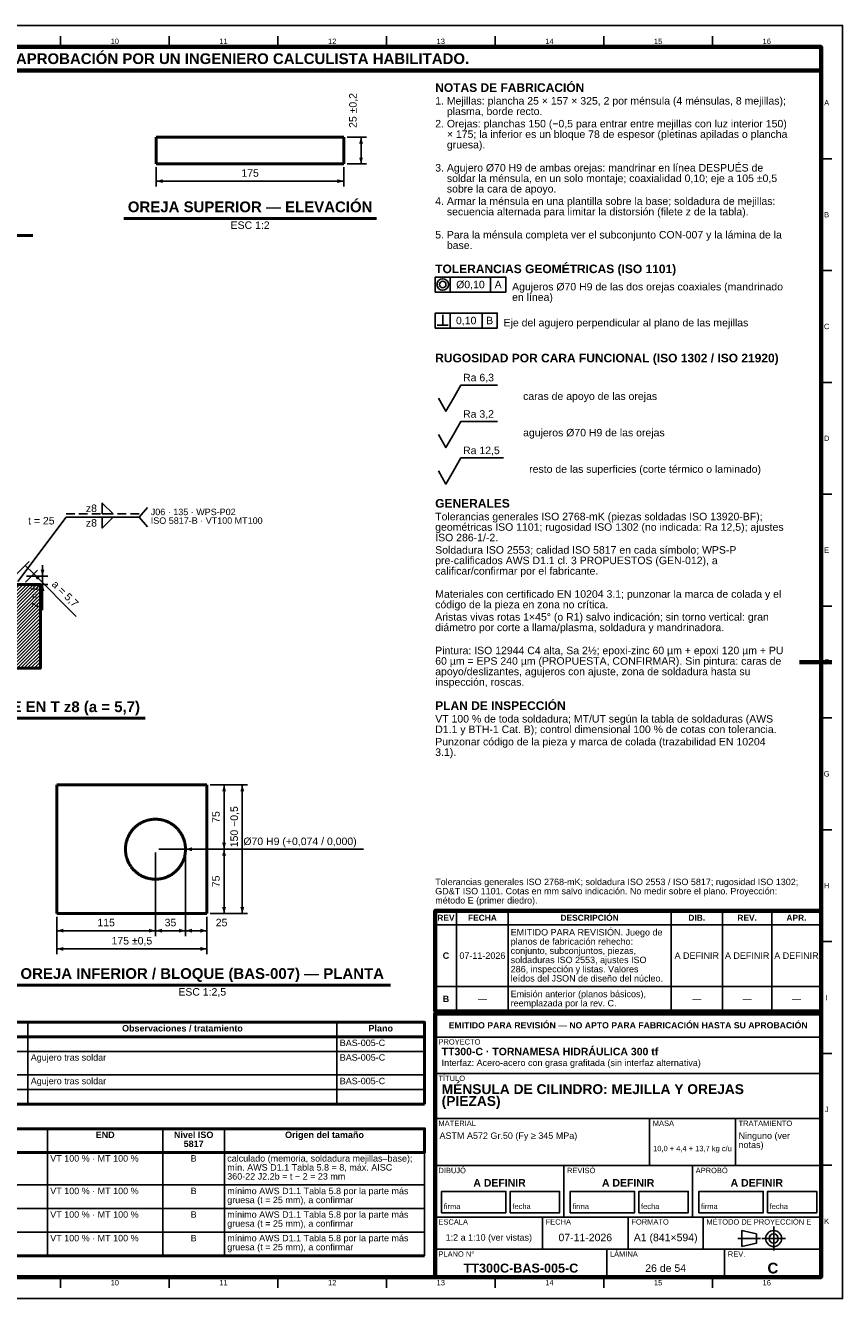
# Model space of a CAD drawing. Header units: millimetres. Extents: x 0 to 841, y 0 to 594.
# Tile 3 of 3: x 460 to 841, y 0 to 594. Entities that reach past the tile are written whole.
import ezdxf
from ezdxf.enums import TextEntityAlignment as Align

# ---------------------------------------------------------------- set-up
doc = ezdxf.new("R2010")
doc.units = ezdxf.units.MM
doc.linetypes.add('EJE', pattern=[31, 20, -4, 3, -4])
doc.linetypes.add('OCULTO', pattern=[6, 4, -2])
for name, color, linetype, lineweight in [('ACH', 7, 'CONTINUOUS', 13), ('COTA', 7, 'CONTINUOUS', 25), ('EJE', 7, 'EJE', 25), ('FINA', 7, 'CONTINUOUS', 25), ('MARCO', 7, 'CONTINUOUS', 70), ('OCU', 7, 'OCULTO', 25), ('TXT', 7, 'CONTINUOUS', 25), ('VIS', 7, 'CONTINUOUS', 50)]:
    doc.layers.add(name, color=color, linetype=linetype, lineweight=lineweight)
doc.styles.add('STD', font='LiberationSans-Regular.ttf')
doc.styles.add('STDB', font='LiberationSans-Bold.ttf')

msp = doc.modelspace()

# ---------------------------------------------------------------- hatches: boundary and pattern name
at = {"layer": 'ACH'}
h = msp.add_hatch(dxfattribs=at)
h.set_pattern_fill('ANSI31', scale=0.35)
h.paths.add_polyline_path([(430.32, 294.12), (466.82, 294.12), (466.82, 333.12), (430.32, 333.12)])

# ---------------------------------------------------------------- linework, layer by layer
at = {"layer": 'COTA'}
for p, q in [((609.9, 541.87), (618.9, 541.87)), ((616.4, 529.37), (616.4, 541.87)), ((609.9, 529.37), (618.9, 529.37)), ((520.9, 527.87), (520.9, 518.87)), ((608.4, 527.87), (608.4, 518.87)), ((520.9, 521.37), (608.4, 521.37)), ((658, 469.63), (658, 476.63)), ((676.86, 469.63), (676.86, 476.63)), ((654.5, 454.13), (654.5, 458.93)), ((658, 452.83), (658, 459.83)), ((672.9, 452.83), (672.9, 459.83)), ((651.9, 454.13), (657.1, 454.13)), ((512.82, 364.52), (516.82, 369.02)), ((456.22, 334.52), (478.82, 364.52)), ((478.82, 364.52), (512.82, 364.52)), ((512.82, 364.52), (516.82, 360.02)), ((455.89, 338.18), (461.54, 343.84)), ((459.77, 342.07), (463.77, 338.07)), ((459.89, 334.18), (465.54, 339.84)), ((467.82, 337.12), (467.82, 342.12)), ((460.32, 337.12), (470.32, 337.12)), ((460.32, 333.12), (470.32, 333.12)), ((463.77, 338.07), (467.31, 334.54)), ((463.77, 338.07), (483.56, 318.29)), ((467.82, 333.12), (467.82, 337.12)), ((467.82, 333.12), (467.82, 328.12)), ((467.82, 333.12), (467.82, 321.12)), ((546, 239.64), (555, 239.64)), ((546, 239.64), (563.5, 239.64)), ((552.5, 209.64), (552.5, 239.64)), ((561, 179.64), (561, 239.64)), ((520.5, 208.14), (520.5, 169.14)), ((520.5, 208.14), (520.5, 169.14)), ((522, 209.64), (555, 209.64)), ((522, 209.64), (555, 209.64)), ((534.5, 209.64), (548.5, 209.64)), ((534.5, 208.14), (534.5, 169.14)), ((534.5, 208.14), (534.5, 169.14)), ((548.5, 209.64), (605.5, 209.64)), ((552.5, 179.64), (552.5, 209.64)), ((605.5, 209.64), (617.5, 209.64)), ((546, 179.64), (555, 179.64)), ((546, 179.64), (563.5, 179.64)), ((474.5, 178.14), (474.5, 169.14)), ((474.5, 178.14), (474.5, 160.64)), ((544.5, 178.14), (544.5, 169.14)), ((544.5, 178.14), (544.5, 160.64)), ((474.5, 171.64), (520.5, 171.64)), ((520.5, 171.64), (534.5, 171.64)), ((534.5, 171.64), (544.5, 171.64)), ((474.5, 163.14), (544.5, 163.14))]:
    msp.add_line(p, q, dxfattribs=at)
for points in [[(651, 469.63), (683.86, 469.63), (683.86, 476.63), (651, 476.63)], [(651, 452.83), (679.9, 452.83), (679.9, 459.83), (651, 459.83)], [(495.7, 366.12), (495.7, 371.12), (500.7, 366.12)], [(495.7, 364.52), (495.7, 359.52), (500.7, 364.52)]]:
    msp.add_lwpolyline(points, close=True, dxfattribs=at)
for points in [[(659.5, 420.13), (663, 426.23), (679.99, 426.23)], [(652.5, 420.13), (656, 414.03), (659.5, 420.13)], [(659.5, 403.13), (663, 409.23), (679.99, 409.23)], [(652.5, 403.13), (656, 397.03), (659.5, 403.13)], [(659.5, 386.13), (663, 392.23), (682.82, 392.23)], [(652.5, 386.13), (656, 380.03), (659.5, 386.13)]]:
    msp.add_lwpolyline(points, dxfattribs=at)
for radius in [2.7, 1.5]:
    msp.add_circle((654.5, 473.13), radius, dxfattribs=at)
for points in [[(616.4, 541.87), (615.5, 538.87), (617.3, 538.87)], [(616.4, 529.37), (617.3, 532.37), (615.5, 532.37)], [(520.9, 521.37), (523.9, 520.47), (523.9, 522.27)], [(608.4, 521.37), (605.4, 522.27), (605.4, 520.47)], [(467.82, 337.12), (468.72, 340.12), (466.92, 340.12)], [(463.77, 338.07), (465.26, 335.31), (466.53, 336.59)], [(467.82, 333.12), (466.92, 330.12), (468.72, 330.12)], [(552.5, 239.64), (551.6, 236.64), (553.4, 236.64)], [(561, 239.64), (560.1, 236.64), (561.9, 236.64)], [(534.5, 209.64), (537.5, 208.74), (537.5, 210.54)], [(552.5, 209.64), (553.4, 212.64), (551.6, 212.64)], [(552.5, 209.64), (551.6, 206.64), (553.4, 206.64)], [(552.5, 179.64), (553.4, 182.64), (551.6, 182.64)], [(561, 179.64), (561.9, 182.64), (560.1, 182.64)], [(474.5, 171.64), (477.5, 170.74), (477.5, 172.54)], [(520.5, 171.64), (517.5, 172.54), (517.5, 170.74)], [(520.5, 171.64), (523.5, 170.74), (523.5, 172.54)], [(534.5, 171.64), (531.5, 172.54), (531.5, 170.74)], [(534.5, 171.64), (537.5, 170.74), (537.5, 172.54)], [(544.5, 171.64), (541.5, 172.54), (541.5, 170.74)], [(474.5, 163.14), (477.5, 162.24), (477.5, 164.04)], [(544.5, 163.14), (541.5, 164.04), (541.5, 162.24)]]:
    msp.add_solid(points, dxfattribs=at)
at = {"layer": 'EJE'}
for p, q in [((808.88, 22.42), (808.88, 33.58)), ((792.14, 28), (802.68, 28)), ((803.3, 28), (814.46, 28))]:
    msp.add_line(p, q, dxfattribs=at)
at = {"layer": 'FINA'}
for p, q in [((476.19, 584), (476.19, 589)), ((526.88, 584), (526.88, 589)), ((577.56, 584), (577.56, 589)), ((628.25, 584), (628.25, 589)), ((678.94, 584), (678.94, 589)), ((729.62, 584), (729.62, 589)), ((780.31, 584), (780.31, 589)), ((831, 531.82), (836, 531.82)), ((831, 479.64), (836, 479.64)), ((831, 427.45), (836, 427.45)), ((831, 375.27), (836, 375.27)), ((831, 323.09), (836, 323.09)), ((831, 270.91), (836, 270.91)), ((831, 218.73), (836, 218.73)), ((661, 134), (661, 180.9)), ((685, 134), (685, 180.9)), ((761, 134), (761, 180.9)), ((785, 134), (785, 180.9)), ((808, 134), (808, 180.9)), ((651, 174.4), (831, 174.4)), ((831, 166.55), (836, 166.55)), ((651, 145.6), (831, 145.6)), ((651, 134), (831, 134)), ((651, 133), (831, 133)), ((461.02, 128.9), (461.02, 90.7)), ((605.16, 128.9), (605.16, 90.7)), ((25, 122.1), (646, 122.1)), ((651, 122), (831, 122)), ((25, 115.3), (646, 115.3)), ((831, 114.36), (836, 114.36)), ((25, 104.3), (646, 104.3)), ((651, 105), (831, 105)), ((25, 97.5), (646, 97.5)), ((651, 84), (831, 84)), ((751, 62), (751, 84)), ((791, 62), (791, 84)), ((470.11, 79.2), (470.11, 20)), ((523.95, 79.2), (523.95, 20)), ((552.67, 79.2), (552.67, 20)), ((646, 79.2), (646, 20)), ((25, 68.2), (646, 68.2)), ((651, 62), (831, 62)), ((711, 38), (711, 62)), ((771, 38), (771, 62)), ((831, 62.18), (836, 62.18)), ((25, 53), (646, 53)), ((25, 42), (646, 42)), ((651, 38), (831, 38)), ((701, 23), (701, 38)), ((741, 23), (741, 38)), ((776, 23), (776, 38)), ((25, 31), (646, 31)), ((651, 23), (831, 23)), ((731, 10), (731, 23)), ((786, 10), (786, 23)), ((476.19, 10), (476.19, 5)), ((526.88, 10), (526.88, 5)), ((577.56, 10), (577.56, 5)), ((628.25, 10), (628.25, 5)), ((678.94, 10), (678.94, 5)), ((729.62, 10), (729.62, 5)), ((780.31, 10), (780.31, 5))]:
    msp.add_line(p, q, dxfattribs=at)
for points in [[(0, 0), (841, 0), (841, 594), (0, 594)], [(654, 40), (684, 40), (684, 50), (654, 50)], [(686, 40), (709, 40), (709, 50), (686, 50)], [(714, 40), (744, 40), (744, 50), (714, 50)], [(746, 40), (769, 40), (769, 50), (746, 50)], [(774, 40), (804, 40), (804, 50), (774, 50)], [(806, 40), (829, 40), (829, 50), (806, 50)], [(794, 24.28), (800.82, 25.83), (800.82, 30.17), (794, 31.72)]]:
    msp.add_lwpolyline(points, close=True, dxfattribs=at)
for radius in [3.72, 2.17]:
    msp.add_circle((808.88, 28), radius, dxfattribs=at)
at = {"layer": 'MARCO'}
msp.add_line((836, 297), (821, 297), dxfattribs=at)
for points in [[(20, 10), (831, 10), (831, 584), (20, 584)], [(20, 573), (831, 573), (831, 584), (20, 584)], [(651, 134), (831, 134), (831, 180.9), (651, 180.9)], [(651, 10), (831, 10), (831, 133), (651, 133)]]:
    msp.add_lwpolyline(points, close=True, dxfattribs=at)
at = {"layer": 'OCU'}
msp.add_line((478.82, 366.12), (512.82, 366.12), dxfattribs=at)
at = {"layer": 'VIS'}
for p, q in [((505.69, 503.97), (623.61, 503.97)), ((332.54, 495.97), (463.36, 495.97)), ((381.5, 270.72), (515.65, 270.72)), ((454.49, 146.24), (630.14, 146.24)), ((646, 128.9), (646, 90.7)), ((25, 90.7), (646, 90.7)), ((25, 20), (646, 20))]:
    msp.add_line(p, q, dxfattribs=at)
for points in [[(520.9, 529.37), (520.9, 541.87)], [(520.9, 541.87), (608.4, 541.87)], [(608.4, 529.37), (608.4, 541.87)], [(520.9, 529.37), (608.4, 529.37)], [(474.5, 179.64), (474.5, 239.64)], [(474.5, 239.64), (544.5, 239.64)], [(544.5, 179.64), (544.5, 239.64)], [(534.5, 209.64), (534.49, 209.4), (534.49, 209.16), (534.48, 208.92), (534.46, 208.68), (534.44, 208.44), (534.42, 208.2), (534.39, 207.96), (534.36, 207.72), (534.33, 207.49), (534.29, 207.25), (534.25, 207.01), (534.2, 206.78), (534.15, 206.54), (534.09, 206.31), (534.03, 206.08), (533.97, 205.84), (533.9, 205.61), (533.83, 205.38), (533.76, 205.16), (533.68, 204.93), (533.6, 204.7), (533.51, 204.48), (533.42, 204.26), (533.32, 204.04), (533.23, 203.82), (533.12, 203.6), (533.02, 203.38), (532.91, 203.17), (532.8, 202.96), (532.68, 202.75), (532.56, 202.54), (532.44, 202.33), (532.31, 202.13), (532.18, 201.93), (532.04, 201.73), (531.91, 201.53), (531.76, 201.34), (531.62, 201.14), (531.47, 200.95), (531.32, 200.77), (531.17, 200.58), (531.01, 200.4), (530.85, 200.22), (530.69, 200.04), (530.52, 199.87), (530.35, 199.7), (530.18, 199.53), (530.01, 199.37), (529.83, 199.21), (529.65, 199.05), (529.46, 198.89), (529.28, 198.74), (529.09, 198.59), (528.9, 198.44), (528.71, 198.3), (528.51, 198.16), (528.31, 198.03), (528.11, 197.89), (527.91, 197.76), (527.7, 197.64), (527.5, 197.52), (527.29, 197.4), (527.08, 197.28), (526.86, 197.17), (526.65, 197.07), (526.43, 196.96), (526.21, 196.86), (525.99, 196.77), (525.77, 196.67), (525.55, 196.58), (525.32, 196.5), (525.1, 196.42), (524.87, 196.34), (524.64, 196.27), (524.41, 196.2), (524.18, 196.13), (523.94, 196.07), (523.71, 196.02), (523.48, 195.96), (523.24, 195.91), (523.01, 195.87), (522.77, 195.83), (522.53, 195.79), (522.29, 195.76), (522.05, 195.73), (521.82, 195.7), (521.58, 195.68), (521.34, 195.67), (521.1, 195.65), (520.86, 195.65), (520.62, 195.64), (520.38, 195.64), (520.14, 195.65), (519.89, 195.65), (519.65, 195.67), (519.42, 195.68), (519.18, 195.7), (518.94, 195.73), (518.7, 195.76), (518.46, 195.79), (518.22, 195.83), (517.99, 195.87), (517.75, 195.91), (517.51, 195.96), (517.28, 196.02), (517.05, 196.07), (516.81, 196.13), (516.58, 196.2), (516.35, 196.27), (516.12, 196.34), (515.9, 196.42), (515.67, 196.5), (515.44, 196.58), (515.22, 196.67), (515, 196.77), (514.78, 196.86), (514.56, 196.96), (514.34, 197.07), (514.13, 197.17), (513.92, 197.28), (513.7, 197.4), (513.5, 197.52), (513.29, 197.64), (513.08, 197.76), (512.88, 197.89), (512.68, 198.03), (512.48, 198.16), (512.29, 198.3), (512.09, 198.44), (511.9, 198.59), (511.71, 198.74), (511.53, 198.89), (511.34, 199.05), (511.16, 199.21), (510.99, 199.37), (510.81, 199.53), (510.64, 199.7), (510.47, 199.87), (510.3, 200.04), (510.14, 200.22), (509.98, 200.4), (509.82, 200.58), (509.67, 200.77), (509.52, 200.95), (509.37, 201.14), (509.23, 201.34), (509.09, 201.53), (508.95, 201.73), (508.81, 201.93), (508.68, 202.13), (508.56, 202.33), (508.43, 202.54), (508.31, 202.75), (508.19, 202.96), (508.08, 203.17), (507.97, 203.38), (507.87, 203.6), (507.77, 203.82), (507.67, 204.04), (507.57, 204.26), (507.48, 204.48), (507.4, 204.7), (507.31, 204.93), (507.23, 205.16), (507.16, 205.38), (507.09, 205.61), (507.02, 205.84), (506.96, 206.08), (506.9, 206.31), (506.84, 206.54), (506.79, 206.78), (506.74, 207.01), (506.7, 207.25), (506.66, 207.49), (506.63, 207.72), (506.6, 207.96), (506.57, 208.2), (506.55, 208.44), (506.53, 208.68), (506.51, 208.92), (506.5, 209.16), (506.5, 209.4), (506.5, 209.64), (506.5, 209.88), (506.5, 210.12), (506.51, 210.36), (506.53, 210.6), (506.55, 210.84), (506.57, 211.08), (506.6, 211.32), (506.63, 211.56), (506.66, 211.8), (506.7, 212.03), (506.74, 212.27), (506.79, 212.51), (506.84, 212.74), (506.9, 212.97), (506.96, 213.21), (507.02, 213.44), (507.09, 213.67), (507.16, 213.9), (507.23, 214.13), (507.31, 214.35), (507.4, 214.58), (507.48, 214.8), (507.57, 215.03), (507.67, 215.25), (507.77, 215.47), (507.87, 215.69), (507.97, 215.9), (508.08, 216.11), (508.19, 216.33), (508.31, 216.54), (508.43, 216.75), (508.56, 216.95), (508.68, 217.16), (508.81, 217.36), (508.95, 217.56), (509.09, 217.75), (509.23, 217.95), (509.37, 218.14), (509.52, 218.33), (509.67, 218.52), (509.82, 218.7), (509.98, 218.88), (510.14, 219.06), (510.3, 219.24), (510.47, 219.41), (510.64, 219.58), (510.81, 219.75), (510.99, 219.92), (511.16, 220.08), (511.34, 220.24), (511.53, 220.39), (511.71, 220.54), (511.9, 220.69), (512.09, 220.84), (512.29, 220.98), (512.48, 221.12), (512.68, 221.26), (512.88, 221.39), (513.08, 221.52), (513.29, 221.64), (513.5, 221.77), (513.7, 221.88), (513.92, 222), (514.13, 222.11), (514.34, 222.22), (514.56, 222.32), (514.78, 222.42), (515, 222.52), (515.22, 222.61), (515.44, 222.7), (515.67, 222.78), (515.9, 222.86), (516.12, 222.94), (516.35, 223.01), (516.58, 223.08), (516.81, 223.15), (517.05, 223.21), (517.28, 223.27), (517.51, 223.32), (517.75, 223.37), (517.99, 223.41), (518.22, 223.46), (518.46, 223.49), (518.7, 223.53), (518.94, 223.55), (519.18, 223.58), (519.42, 223.6), (519.65, 223.62), (519.89, 223.63), (520.14, 223.64), (520.38, 223.64), (520.62, 223.64), (520.86, 223.64), (521.1, 223.63), (521.34, 223.62), (521.58, 223.6), (521.82, 223.58), (522.05, 223.55), (522.29, 223.53), (522.53, 223.49), (522.77, 223.46), (523.01, 223.41), (523.24, 223.37), (523.48, 223.32), (523.71, 223.27), (523.94, 223.21), (524.18, 223.15), (524.41, 223.08), (524.64, 223.01), (524.87, 222.94), (525.1, 222.86), (525.32, 222.78), (525.55, 222.7), (525.77, 222.61), (525.99, 222.52), (526.21, 222.42), (526.43, 222.32), (526.65, 222.22), (526.86, 222.11), (527.08, 222), (527.29, 221.88), (527.5, 221.77), (527.7, 221.64), (527.91, 221.52), (528.11, 221.39), (528.31, 221.26), (528.51, 221.12), (528.71, 220.98), (528.9, 220.84), (529.09, 220.69), (529.28, 220.54), (529.46, 220.39), (529.65, 220.24), (529.83, 220.08), (530.01, 219.92), (530.18, 219.75), (530.35, 219.58), (530.52, 219.41), (530.69, 219.24), (530.85, 219.06), (531.01, 218.88), (531.17, 218.7), (531.32, 218.52), (531.47, 218.33), (531.62, 218.14), (531.76, 217.95), (531.91, 217.75), (532.04, 217.56), (532.18, 217.36), (532.31, 217.16), (532.44, 216.95), (532.56, 216.75), (532.68, 216.54), (532.8, 216.33), (532.91, 216.11), (533.02, 215.9), (533.12, 215.69), (533.23, 215.47), (533.32, 215.25), (533.42, 215.03), (533.51, 214.8), (533.6, 214.58), (533.68, 214.35), (533.76, 214.13), (533.83, 213.9), (533.9, 213.67), (533.97, 213.44), (534.03, 213.21), (534.09, 212.97), (534.15, 212.74), (534.2, 212.51), (534.25, 212.27), (534.29, 212.03), (534.33, 211.8), (534.36, 211.56), (534.39, 211.32), (534.42, 211.08), (534.44, 210.84), (534.46, 210.6), (534.48, 210.36), (534.49, 210.12), (534.49, 209.88), (534.5, 209.64)], [(474.5, 179.64), (544.5, 179.64)]]:
    msp.add_lwpolyline(points, dxfattribs=at)
for points in [[(430.32, 294.12), (466.82, 294.12), (466.82, 333.12), (430.32, 333.12)], [(25, 122.1), (646, 122.1), (646, 128.9), (25, 128.9)], [(25, 68.2), (646, 68.2), (646, 79.2), (25, 79.2)]]:
    msp.add_lwpolyline(points, close=True, dxfattribs=at)

# ---------------------------------------------------------------- texts
at = {"layer": 'TXT'}
for s, height, style, p in [('ESTOS PLANOS NO SON VÁLIDOS PARA FABRICACIÓN HASTA SU REVISIÓN Y APROBACIÓN POR UN INGENIERO CALCULISTA HABILITADO.', 5, 'STDB', (425.5, 578.5)), ('10', 2.5, 'STD', (501.53, 586.6)), ('11', 2.5, 'STD', (552.22, 586.6)), ('12', 2.5, 'STD', (602.91, 586.6)), ('13', 2.5, 'STD', (653.59, 586.6)), ('14', 2.5, 'STD', (704.28, 586.6)), ('15', 2.5, 'STD', (754.97, 586.6)), ('16', 2.5, 'STD', (805.66, 586.6)), ('A', 2.5, 'STD', (833.6, 557.91)), ('B', 2.5, 'STD', (833.6, 505.73)), ('Ø0,10', 3.5, 'STD', (667.43, 473.13)), ('A', 3.5, 'STD', (680.36, 473.13)), ('0,10', 3.5, 'STD', (665.45, 456.33)), ('B', 3.5, 'STD', (676.4, 456.33)), ('C', 2.5, 'STD', (833.6, 453.55)), ('D', 2.5, 'STD', (833.6, 401.36)), ('E', 2.5, 'STD', (833.6, 349.18)), ('F', 2.5, 'STD', (833.6, 297)), ('G', 2.5, 'STD', (833.6, 244.82)), ('H', 2.5, 'STD', (833.6, 192.64)), ('REV', 2.8, 'STDB', (656, 177.65)), ('FECHA', 2.8, 'STDB', (673, 177.65)), ('DESCRIPCIÓN', 2.8, 'STDB', (723, 177.65)), ('DIB.', 2.8, 'STDB', (773, 177.65)), ('REV.', 2.8, 'STDB', (796.5, 177.65)), ('APR.', 2.8, 'STDB', (819.5, 177.65)), ('C', 3, 'STDB', (656, 160)), ('07-11-2026', 3, 'STD', (673, 160)), ('A DEFINIR', 3, 'STD', (773, 160)), ('A DEFINIR', 3, 'STD', (796.5, 160)), ('A DEFINIR', 3, 'STD', (819.5, 160)), ('B', 3, 'STDB', (656, 139.8)), ('—', 3, 'STD', (673, 139.8)), ('—', 3, 'STD', (773, 139.8)), ('—', 3, 'STD', (796.5, 139.8)), ('—', 3, 'STD', (819.5, 139.8)), ('I', 2.5, 'STD', (833.6, 140.45)), ('Observaciones / tratamiento', 3, 'STDB', (533.09, 126.1)), ('Plano', 3, 'STDB', (625.58, 126.1)), ('EMITIDO PARA REVISIÓN — NO APTO PARA FABRICACIÓN HASTA SU APROBACIÓN', 2.9, 'STDB', (741, 127.5)), ('J', 2.5, 'STD', (833.6, 88.27)), ('END', 3, 'STDB', (497.03, 76.4)), ('Nivel ISO', 3, 'STDB', (538.31, 76.4)), ('Origen del tamaño', 3, 'STDB', (599.34, 76.4)), ('5817', 3, 'STDB', (538.31, 72.2)), ('10,0 + 4,4 + 13,7 kg c/u', 2.5, 'STD', (771, 70)), ('B', 3, 'STD', (538.31, 65.4)), ('A DEFINIR', 3.5, 'STDB', (681, 54)), ('A DEFINIR', 3.5, 'STDB', (741, 54)), ('A DEFINIR', 3.5, 'STDB', (801, 54)), ('B', 3, 'STD', (538.31, 50.2)), ('B', 3, 'STD', (538.31, 39.2)), ('K', 2.5, 'STD', (833.6, 36.09)), ('1:2 a 1:10 (ver vistas)', 3, 'STD', (676, 28.5)), ('07-11-2026', 3.5, 'STD', (721, 28.5)), ('A1 (841×594)', 3.5, 'STD', (758.5, 28.5)), ('B', 3, 'STD', (538.31, 28.2)), ('TT300C-BAS-005-C', 4.2, 'STDB', (691, 14.2)), ('26 de 54', 3.5, 'STD', (758.5, 14.2)), ('C', 5, 'STDB', (808.5, 14.2)), ('10', 2.5, 'STD', (501.53, 7.4)), ('11', 2.5, 'STD', (552.22, 7.4)), ('12', 2.5, 'STD', (602.91, 7.4)), ('13', 2.5, 'STD', (653.59, 7.4)), ('14', 2.5, 'STD', (704.28, 7.4)), ('15', 2.5, 'STD', (754.97, 7.4)), ('16', 2.5, 'STD', (805.66, 7.4))]:
    msp.add_text(s, height=height, dxfattribs=dict(at, style=style)).set_placement(p, align=Align.MIDDLE_CENTER)
for s, height, style, p in [('NOTAS DE FABRICACIÓN', 4, 'STDB', (651, 567)), ('1. Mejillas: plancha 25 × 157 × 325, 2 por ménsula (4 ménsulas, 8 mejillas);', 3.5, 'STD', (651, 560.6)), ('    plasma, borde recto.', 3.5, 'STD', (651, 555.7)), ('2. Orejas: planchas 150 (−0,5 para entrar entre mejillas con luz interior 150)', 3.5, 'STD', (651, 549.93)), ('    × 175; la inferior es un bloque 78 de espesor (pletinas apiladas o plancha', 3.5, 'STD', (651, 545.03)), ('    gruesa).', 3.5, 'STD', (651, 540.13)), ('3. Agujero Ø70 H9 de ambas orejas: mandrinar en línea DESPUÉS de', 3.5, 'STD', (651, 529.35)), ('    soldar la ménsula, en un solo montaje; coaxialidad 0,10; eje a 105 ±0,5', 3.5, 'STD', (651, 524.45)), ('    sobre la cara de apoyo.', 3.5, 'STD', (651, 519.55)), ('4. Armar la ménsula en una plantilla sobre la base; soldadura de mejillas:', 3.5, 'STD', (651, 513.78)), ('    secuencia alternada para limitar la distorsión (filete z de la tabla).', 3.5, 'STD', (651, 508.88)), ('5. Para la ménsula completa ver el subconjunto CON-007 y la lámina de la', 3.5, 'STD', (651, 498.1)), ('    base.', 3.5, 'STD', (651, 493.2)), ('TOLERANCIAS GEOMÉTRICAS (ISO 1101)', 4, 'STDB', (651, 482.43)), ('RUGOSIDAD POR CARA FUNCIONAL (ISO 1302 / ISO 21920)', 4, 'STDB', (651, 440.83)), ('J06 · 135 · WPS-P02', 3, 'STD', (518.32, 368.52)), ('GENERALES', 4, 'STDB', (651, 373.03)), ('ISO 5817-B · VT100 MT100', 3, 'STD', (518.32, 364.47)), ('Tolerancias generales ISO 2768-mK (piezas soldadas ISO 13920-BF);', 3.5, 'STD', (651, 366.63)), ('geométricas ISO 1101; rugosidad ISO 1302 (no indicada: Ra 12,5); ajustes', 3.5, 'STD', (651, 361.73)), ('ISO 286-1/-2.', 3.5, 'STD', (651, 356.83)), ('Soldadura ISO 2553; calidad ISO 5817 en cada símbolo; WPS-P', 3.5, 'STD', (651, 351.05)), ('pre-calificados AWS D1.1 cl. 3 PROPUESTOS (GEN-012), a', 3.5, 'STD', (651, 346.15)), ('calificar/confirmar por el fabricante.', 3.5, 'STD', (651, 341.25)), ('Materiales con certificado EN 10204 3.1; punzonar la marca de colada y el', 3.5, 'STD', (651, 330.48)), ('código de la pieza en zona no crítica.', 3.5, 'STD', (651, 325.58)), ('Aristas vivas rotas 1×45° (o R1) salvo indicación; sin torno vertical: gran', 3.5, 'STD', (651, 319.8)), ('diámetro por corte a llama/plasma, soldadura y mandrinadora.', 3.5, 'STD', (651, 314.9)), ('Pintura: ISO 12944 C4 alta, Sa 2½; epoxi-zinc 60 µm + epoxi 120 µm + PU', 3.5, 'STD', (651, 304.13)), ('60 µm = EPS 240 µm (PROPUESTA, CONFIRMAR). Sin pintura: caras de', 3.5, 'STD', (651, 299.23)), ('apoyo/deslizantes, agujeros con ajuste, zona de soldadura hasta su', 3.5, 'STD', (651, 294.33)), ('inspección, roscas.', 3.5, 'STD', (651, 289.43)), ('PLAN DE INSPECCIÓN', 4, 'STDB', (651, 278.65)), ('VT 100 % de toda soldadura; MT/UT según la tabla de soldaduras (AWS', 3.5, 'STD', (651, 272.25)), ('D1.1 y BTH-1 Cat. B); control dimensional 100 % de cotas con tolerancia.', 3.5, 'STD', (651, 267.35)), ('Punzonar código de la pieza y marca de colada (trazabilidad EN 10204', 3.5, 'STD', (651, 261.58)), ('3.1).', 3.5, 'STD', (651, 256.68)), ('EMITIDO PARA REVISIÓN. Juego de', 3, 'STD', (686.2, 172.4)), ('planos de fabricación rehecho:', 3, 'STD', (686.2, 168.1)), ('conjunto, subconjuntos, piezas,', 3, 'STD', (686.2, 163.8)), ('soldaduras ISO 2553, ajustes ISO', 3, 'STD', (686.2, 159.5)), ('286, inspección y listas. Valores', 3, 'STD', (686.2, 155.2)), ('leídos del JSON de diseño del núcleo.', 3, 'STD', (686.2, 150.9)), ('Emisión anterior (planos básicos),', 3, 'STD', (686.2, 143.6)), ('reemplazada por la rev. C.', 3, 'STD', (686.2, 139.3)), ('PROYECTO', 2.5, 'STD', (652.5, 121)), ('TT300-C · TORNAMESA HIDRÁULICA 300 tf', 3.5, 'STDB', (654, 117)), ('Interfaz: Acero-acero con grasa grafitada (sin interfaz alternativa)', 3, 'STD', (654, 111.5)), ('TÍTULO', 2.5, 'STD', (652.5, 104)), ('MÉNSULA DE CILINDRO: MEJILLA Y OREJAS', 4.6, 'STDB', (654, 100)), ('(PIEZAS)', 4.6, 'STDB', (654, 94.48)), ('MATERIAL', 2.5, 'STD', (652.5, 83)), ('ASTM A572 Gr.50 (Fy ≥ 345 MPa)', 3, 'STD', (653, 77.5)), ('MASA', 2.5, 'STD', (752.5, 83)), ('TRATAMIENTO', 2.5, 'STD', (792.5, 83)), ('Ninguno (ver', 3, 'STD', (792.5, 77.5)), ('notas)', 3, 'STD', (792.5, 73.2)), ('DIBUJÓ', 2.5, 'STD', (652.5, 61)), ('REVISÓ', 2.5, 'STD', (712.5, 61)), ('APROBÓ', 2.5, 'STD', (772.5, 61)), ('ESCALA', 2.5, 'STD', (652.5, 37)), ('FECHA', 2.5, 'STD', (702.5, 37)), ('FORMATO', 2.5, 'STD', (742.5, 37)), ('MÉTODO DE PROYECCIÓN E', 2.5, 'STD', (777.5, 37)), ('PLANO N°', 2.5, 'STD', (652.5, 22)), ('LÁMINA', 2.5, 'STD', (732.5, 22)), ('REV.', 2.5, 'STD', (787.5, 22))]:
    msp.add_text(s, height=height, dxfattribs=dict(at, style=style)).set_placement(p, align=Align.TOP_LEFT)
at = {"layer": 'TXT', "style": 'STD'}
for s, rotation, p in [('25 ±0,2', 90, (615.4, 554.33)), ('a = 5,7', -45, (476.4, 326.87)), ('z = 8', 90, (466.82, 327.71)), ('75', 90, (551.5, 224.64)), ('150 −0,5', 90, (560, 220.14)), ('75', 90, (551.5, 194.64))]:
    msp.add_text(s, height=3.5, rotation=rotation, dxfattribs=at).set_placement(p, align=Align.BOTTOM_CENTER)
at = {"layer": 'TXT'}
for s, height, style, p in [('175', 3.5, 'STD', (564.65, 522.37)), ('OREJA SUPERIOR — ELEVACIÓN', 5, 'STDB', (564.65, 505.37)), ('t = 25', 3.5, 'STD', (467.26, 360.12)), ('DETALLE J06: FILETE EN T z8 (a = 5,7)', 5, 'STDB', (448.57, 272.12)), ('115', 3.5, 'STD', (497.5, 172.64)), ('35', 3.5, 'STD', (527.5, 172.64)), ('25', 3.5, 'STD', (551.32, 172.64)), ('175 ±0,5', 3.5, 'STD', (509.5, 164.14)), ('OREJA INFERIOR / BLOQUE (BAS-007) — PLANTA', 5, 'STDB', (542.31, 147.64))]:
    msp.add_text(s, height=height, dxfattribs=dict(at, style=style)).set_placement(p, align=Align.BOTTOM_CENTER)
at = {"layer": 'TXT', "style": 'STD'}
for s, p in [('ESC 1:2', (564.65, 502.57)), ('ESC 1:2,5', (542.31, 144.84))]:
    msp.add_text(s, height=3.5, dxfattribs=at).set_placement(p, align=Align.TOP_CENTER)
for s, height, p in [('Agujeros Ø70 H9 de las dos orejas coaxiales (mandrinado', 3.5, (686.86, 472.13)), ('en línea)', 3.5, (686.86, 467.23)), ('Eje del agujero perpendicular al plano de las mejillas', 3.5, (682.9, 455.33)), ('caras de apoyo de las orejas', 3.5, (691.99, 421.03)), ('agujeros Ø70 H9 de las orejas', 3.5, (691.99, 404.03)), ('resto de las superficies (corte térmico o laminado)', 3.5, (694.82, 387.03)), ('BAS-005-C', 3, (606.46, 119.3)), ('Agujero tras soldar', 3, (462.32, 112.5)), ('BAS-005-C', 3, (606.46, 112.5)), ('Agujero tras soldar', 3, (462.32, 101.5)), ('BAS-005-C', 3, (606.46, 101.5)), ('VT 100 % · MT 100 %', 3, (471.41, 65.4)), ('calculado (memoria, soldadura mejillas–base);', 3, (553.97, 65.4)), ('mín. AWS D1.1 Tabla 5.8 = 8, máx. AISC', 3, (553.97, 61.2)), ('360-22 J2.2b = t − 2 = 23 mm', 3, (553.97, 57)), ('VT 100 % · MT 100 %', 3, (471.41, 50.2)), ('gruesa (t = 25 mm), a confirmar', 3, (553.97, 46)), ('mínimo AWS D1.1 Tabla 5.8 por la parte más', 3, (553.97, 50.2)), ('VT 100 % · MT 100 %', 3, (471.41, 39.2)), ('gruesa (t = 25 mm), a confirmar', 3, (553.97, 35)), ('mínimo AWS D1.1 Tabla 5.8 por la parte más', 3, (553.97, 39.2)), ('VT 100 % · MT 100 %', 3, (471.41, 28.2)), ('mínimo AWS D1.1 Tabla 5.8 por la parte más', 3, (553.97, 28.2)), ('gruesa (t = 25 mm), a confirmar', 3, (553.97, 24))]:
    msp.add_text(s, height=height, dxfattribs=at).set_placement(p, align=Align.MIDDLE_LEFT)
for s, height, p in [('Ra 6,3', 3.5, (664, 426.93)), ('Ra 3,2', 3.5, (664, 409.93)), ('Ra 12,5', 3.5, (664, 392.93)), ('Ø70 H9 (+0,074 / 0,000)', 3.5, (561.5, 210.54)), ('Tolerancias generales ISO 2768-mK; soldadura ISO 2553 / ISO 5817; rugosidad ISO 1302;', 3, (651, 192)), ('GD&T ISO 1101. Cotas en mm salvo indicación. No medir sobre el plano. Proyección:', 3, (651, 187.7)), ('método E (primer diedro).', 3, (651, 183.4)), ('firma', 2.5, (655, 41)), ('fecha', 2.5, (687, 41)), ('firma', 2.5, (715, 41)), ('fecha', 2.5, (747, 41)), ('firma', 2.5, (775, 41)), ('fecha', 2.5, (807, 41))]:
    msp.add_text(s, height=height, dxfattribs=at).set_placement(p, align=Align.BOTTOM_LEFT)
for p in [(493.2, 368.72), (493.2, 361.92)]:
    msp.add_text('z8', height=3.5, dxfattribs=at).set_placement(p, align=Align.MIDDLE_RIGHT)

doc.saveas('drawing.dxf')
